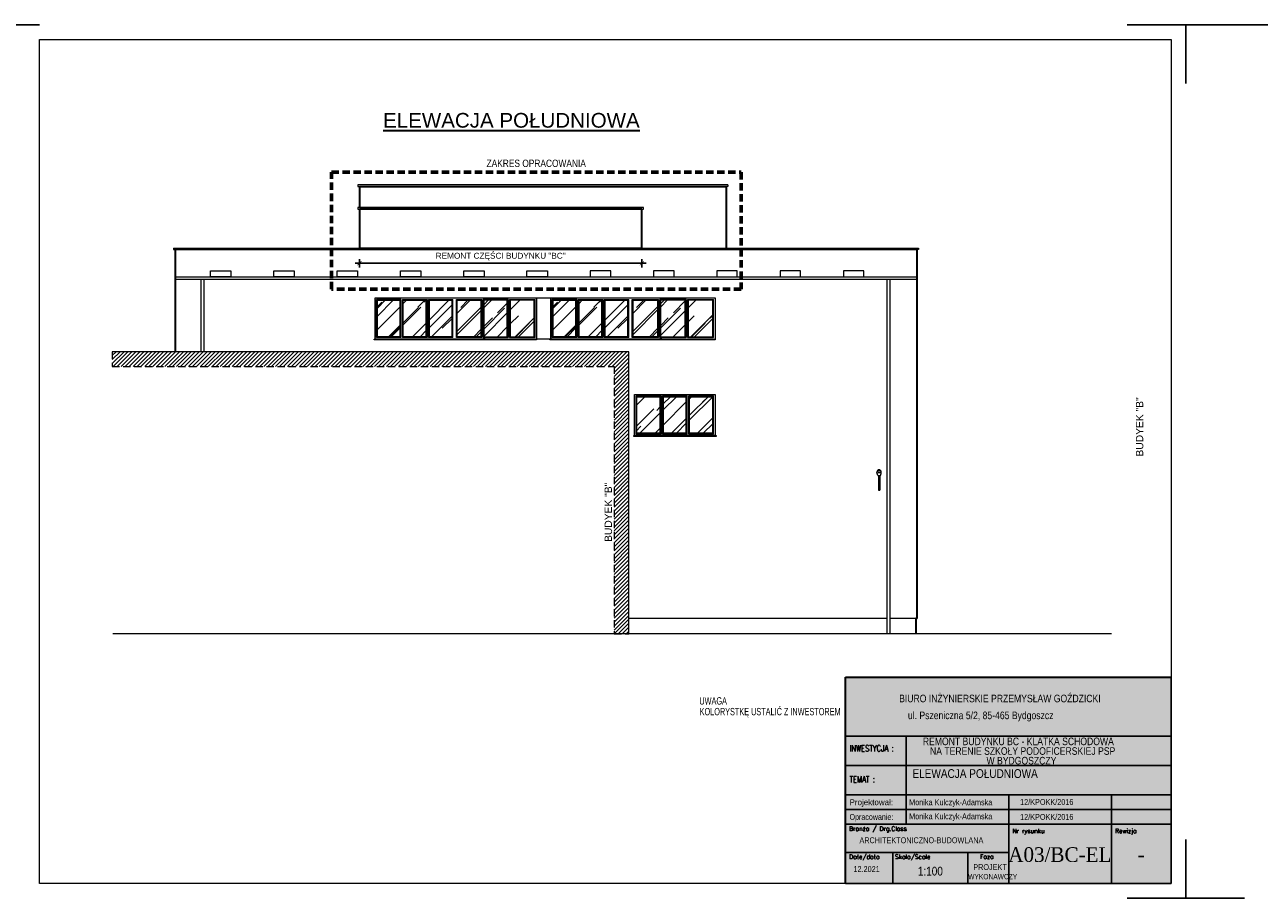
# Model space of a CAD drawing. Header units: millimetres. Extents: x -8040 to 8760, y -10081 to -7111.
# Tile 2 of 21: x -3590 to 610, y -10081 to -7111. Entities that reach past the tile are written whole.
import ezdxf
from ezdxf.enums import TextEntityAlignment as Align

# ---------------------------------------------------------------- set-up
doc = ezdxf.new("R2010")
doc.units = ezdxf.units.MM
doc.linetypes.add('DASHED', pattern=[0.75, 0.5, -0.25])
doc.linetypes.add('DASHEDX2', pattern=[1.5, 1, -0.5])
for name, color, linetype, lineweight in [('!MARIUSZ', 220, 'Continuous', 35), ('BA_txs', 2, 'Continuous', 18), ('M_Ramki do druku', 7, 'Continuous', 18), ('M_Ramki rysunków', 2, 'Continuous', 18), ('M_Teksty duże', 3, 'Continuous', 35), ('PG_PRZERYWANE_ŚREDNIE', 1, 'DASHEDX2', 18), ('PG_SCHODY', 2, 'Continuous', 18), ('PG_SZRAF', 1, 'Continuous', 18), ('PG_WIDOKOWE_CIENKIE', 1, 'Continuous', 18), ('PG_WYMIARY', 1, 'Continuous', 18), ('PG_ŚCIANY_SŁUPY', 4, 'Continuous', 35), ('Przekrojowa', 60, 'Continuous', 18), ('TABC', 1, 'Continuous', 18), ('TABELKA', 7, 'Continuous', 18), ('Wymiarowa zewnętrzna', 50, 'Continuous', 18)]:
    doc.layers.add(name, color=color, linetype=linetype, lineweight=lineweight)
doc.styles.add('BIKTS', font='bikromsw.shx', dxfattribs={"width": 0.85})
doc.styles.add('MCAD_TD', font='arial.ttf')
doc.styles.add('ROMANC', font='times.ttf', dxfattribs={"height": 20})
doc.styles.add('ROMANS', font='bikromsw.shx', dxfattribs={"width": 0.8})
doc.styles.add('SIMPLEX', font='SIMPLEX')
doc.styles.get("Standard").update_dxf_attribs({"font": 'arial.ttf'})
doc.dimstyles.new('Styl 50', dxfattribs={"dimscale": 0, "dimtxt": 12.5, "dimasz": 8, "dimexe": 17.5, "dimexo": 0, "dimgap": 5, "dimtad": 1, "dimdec": 1, "dimtxsty": 'Standard', "dimblk": 'ARCHTICK', "dimcen": 6, "dimdle": 8, "dimadec": 0, "dimazin": 0, "dimtfac": 1, "dimtdec": 1, "dimtmove": 1, "dimatfit": 3, "dimldrblk": 'ARCHTICK', "dimfxl": 17.5, "dimfxlon": 1, "dimarcsym": 0})

# ---------------------------------------------------------------- blocks, each defined once
blk = doc.blocks.new('Znacznik_narozny')
at = {"layer": 'M_Ramki do druku', "lineweight": -2}
blk.add_lwpolyline([(0, -20), (0, 0), (20, 0)], dxfattribs=at)
blk = doc.blocks.new('A$C38c5ed0e')
at = {"true_color": 0xffffff}
h = blk.add_hatch(color=7, dxfattribs=at)
h.dxf.hatch_style = 1
h.paths.add_polyline_path([(1107.2, 702), (0, 702), (0, 0), (1107.2, 0)])
at = {"layer": 'Przekrojowa', "color": 18, "lineweight": 30, "true_color": 0x000000}
for p, q in [((0, 0), (0, 702)), ((0, 702), (1107.2, 702))]:
    blk.add_line(p, q, dxfattribs=at)
blk = doc.blocks.new('TAB-SP')
at = {"color": 18, "true_color": 0x000000}
for p, q in [((-5536, 0), (-5536, 3510)), ((-5536, 3510), (0, 3510)), ((0, 3510), (0, 0)), ((-4506, 2008), (-4506, 2508)), ((-5536, 2008), (0, 2008)), ((-4506, 1014), (-4506, 2025)), ((-2760, 1508), (-2760, 531)), ((-1014, 1508), (-1014, 1008)), ((-5520, 1258), (0, 1258)), ((0, 1008), (-5536, 1008)), ((-4506, 1008), (-4506, 1014)), ((-1014, 0), (-1014, 1008)), ((-5536, 0), (0, 0))]:
    blk.add_line(p, q, dxfattribs=at)
at = {"color": 18, "linetype": 'Continuous', "true_color": 0x000000}
for p, q in [((0, 2508), (-5536, 2508)), ((0, 1508), (-5536, 1508)), ((-2760, 531), (-5536, 531)), ((-4733, 0), (-4733, 531)), ((-3457, 0), (-3457, 531)), ((-2760, 531), (-2760, 0))]:
    blk.add_line(p, q, dxfattribs=at)
at = {"color": 18, "true_color": 0x000000, "style": 'ROMANS'}
for s, width, p, p2 in [('Projektował: ', 0.750949, (-5470, 1333), (-4691, 1333)), ('Opracowanie: ', 0.711769, (-5470, 1083), (-4691, 1083))]:
    blk.add_text(s, height=100, dxfattribs=dict(at, width=width)).set_placement(p, p2, align=Align.FIT)
at = {"color": 18, "true_color": 0x000000, "style": 'BIKTS', "width": 0.85}
for tag, p, height in [('TEMAT1', (-4383, 1811), 150), ('TEMAT2', (-4383, 1591), 150), ('PROJEKTOWAł1', (-4383, 1336), 100), ('UPR.NR1', (-2569, 1341), 100), ('PROJEKTOWAŁ2', (-4383, 1086), 100), ('UPR.NR2', (-2569, 1091), 100), ('BRANżA', (-4783, 686), 100), ('DATA', (-5403, 196), 100), ('SKALA', (-4363, 136), 150), ('FAZA', (-3199, 242), 100), ('UPR.NR4', (-3378, 73), 100)]:
    blk.add_attdef(tag, p, '', height=height, dxfattribs=at)
at = {"color": 18, "true_color": 0x000000, "style": 'ROMANC'}
for tag, p in [('NR', (-2075, 368)), ('REWIZJA', (-508, 368))]:
    blk.add_attdef(tag, text='', height=250, dxfattribs=at).set_placement(p, align=Align.CENTER)
at = {"layer": 'TABC', "color": 18, "linetype": 'Continuous', "true_color": 0x000000, "style": 'SIMPLEX'}
for s, p in [('Branża / Drg.Class', (-5478, 896)), ('Nr rysunku', (-2700, 859)), ('Rewizja', (-954, 859)), ('Date/data', (-5475, 418)), ('Skala/Scale', (-4696, 418)), ('Faza', (-3252, 421))]:
    blk.add_text(s, height=74.6, dxfattribs=at).set_placement(p)
at = {"layer": 'TABELKA', "color": 18, "true_color": 0x000000}
for s, height, style, width, p in [('BIURO INŻYNIERSKIE PRZEMYSŁAW GOŹDZICKI', 128.93, 'BIKTS', 0.85, (-4626, 3082)), ('ul. Pszeniczna 5/2, 85-465 Bydgoszcz', 128.93, 'BIKTS', 0.85, (-4477, 2795)), ('INWESTYCJA :', 105.6, 'SIMPLEX', 0.8, (-5470, 2248)), ('REMONT BUDYNKU BC - KLATKA SCHODOWA ', 128.93, 'BIKTS', 0.85, (-4223, 2353)), ('NA TERENIE SZKOŁY PODOFICERSKIEJ PSP ', 128.93, 'BIKTS', 0.85, (-4101, 2189)), ('TEMAT :', 105.6, 'SIMPLEX', 0.8, (-5470, 1721))]:
    blk.add_text(s, height=height, dxfattribs=dict(at, style=style, width=width)).set_placement(p)
at = {"layer": 'TABELKA', "color": 18, "true_color": 0x000000, "insert": (-3140, 2154), "char_height": 128.93, "width": 1530.26, "attachment_point": 1, "style": 'BIKTS'}
blk.add_mtext('W BYDGOSZCZY', dxfattribs=at)
blk = doc.blocks.new('_ArchTick')
at = {"color": 0, "linetype": 'ByBlock', "const_width": 0.15}
blk.add_lwpolyline([(-0.5, -0.5), (0.5, 0.5)], dxfattribs=at)
blk = doc.blocks.new('*D385')
at = {"layer": 'Defpoints', "color": 0, "transparency": 16777216}
for p in [(-2451.2, -7870.7), (-1490.2, -7870.7), (-1490.2, -7922)]:
    blk.add_point(p, dxfattribs=at)
at = {"layer": 'Wymiarowa zewnętrzna', "color": 0, "lineweight": -2, "transparency": 16777216}
for p, q in [((-2465.2, -7922), (-1476.2, -7922)), ((-2451.2, -7908), (-2451.2, -7936)), ((-1490.2, -7908), (-1490.2, -7936))]:
    blk.add_line(p, q, dxfattribs=at)
at = {"layer": 'Wymiarowa zewnętrzna', "color": 0, "lineweight": -2, "transparency": 16777216, "xscale": 14, "yscale": 14, "zscale": 14, "rotation": 180}
blk.add_blockref('_ArchTick', (-2451.2, -7922), dxfattribs=at)
at = {"layer": 'Wymiarowa zewnętrzna', "color": 0, "lineweight": -2, "transparency": 16777216, "xscale": 14, "yscale": 14, "zscale": 14}
blk.add_blockref('_ArchTick', (-1490.2, -7922), dxfattribs=at)
at = {"layer": 'Wymiarowa zewnętrzna', "color": 0, "lineweight": 0, "transparency": 16777216, "insert": (-1970.7, -7899.5), "char_height": 20, "attachment_point": 5}
blk.add_mtext('REMONT CZĘŚCI BUDYNKU "BC"', dxfattribs=at)

msp = doc.modelspace()

# ---------------------------------------------------------------- hatches: boundary and pattern name
at = {"layer": 'PG_SZRAF', "true_color": 0x000000}
h = msp.add_hatch(dxfattribs=at)
h.set_pattern_fill('AR-RROOF', color=18, scale=3, angle=45)
h.paths.add_polyline_path([(-1948.2, -8047.7), (-2027.2, -8047.7), (-2027.2, -8171.7), (-1948.2, -8171.7)])
h.paths.add_polyline_path([(-1857.2, -8047.7), (-1937.2, -8047.7), (-1937.2, -8171.7), (-1857.2, -8171.7)])
h.paths.add_polyline_path([(-2390.2, -8171.7), (-2313.2, -8171.7), (-2313.2, -8047.7), (-2390.2, -8047.7)])
h.paths.add_polyline_path([(-2302.2, -8171.7), (-2224.2, -8171.7), (-2224.2, -8047.7), (-2302.2, -8047.7)])
h.paths.add_polyline_path([(-2213.2, -8171.7), (-2136.2, -8171.7), (-2136.2, -8047.7), (-2213.2, -8047.7)])
h.paths.add_polyline_path([(-2038.2, -8047.7), (-2118.2, -8047.7), (-2118.2, -8171.7), (-2038.2, -8171.7)])
h = msp.add_hatch(dxfattribs=at)
h.set_pattern_fill('AR-RROOF', color=18, scale=3, angle=45)
h.set_pattern_definition([(45, (598, -9e-13), (64.65784, 172.4209), [1143, -152.4, 381, -76.2]), (45, (642.72, 98.6), (-125.544, 17.7809), [228.6, -25.146, 457.2, -57.15]), (45, (579.14, 72.74), (244.08336, 316.28462), [609.6, -106.68, 304.8, -76.2])])
h.paths.add_polyline_path([(-1426.2, -8171.7), (-1343.2, -8171.7), (-1343.2, -8047.7), (-1426.2, -8047.7)])
h.paths.add_polyline_path([(-1332.2, -8171.7), (-1249.2, -8171.7), (-1249.2, -8047.7), (-1332.2, -8047.7)])
h.paths.add_polyline_path([(-1792.2, -8171.7), (-1715.2, -8171.7), (-1715.2, -8047.7), (-1792.2, -8047.7)])
h.paths.add_polyline_path([(-1704.2, -8171.7), (-1626.2, -8171.7), (-1626.2, -8047.7), (-1704.2, -8047.7)])
h.paths.add_polyline_path([(-1615.2, -8171.7), (-1538.2, -8171.7), (-1538.2, -8047.7), (-1615.2, -8047.7)])
h.paths.add_polyline_path([(-1437.2, -8047.7), (-1520.2, -8047.7), (-1520.2, -8171.7), (-1437.2, -8171.7)])
h = msp.add_hatch(dxfattribs=at)
h.set_pattern_fill('ANSI31', color=18, scale=3)
h.paths.add_polyline_path([(-1535.2, -8222.7), (-3292.5, -8222.7), (-3292.5, -8272.7), (-1585.2, -8272.7), (-1585.2, -9181.7), (-1535.2, -9181.7)])
h = msp.add_hatch(dxfattribs=at)
h.set_pattern_fill('AR-RROOF', color=18, scale=3, angle=45)
h.set_pattern_definition([(45, (-2, 0), (64.65784, 172.4209), [1143, -152.4, 381, -76.2]), (45, (42.72, 98.6), (-125.544, 17.7809), [228.6, -25.146, 457.2, -57.15]), (45, (-20.86, 72.74), (244.08336, 316.28462), [609.6, -106.68, 304.8, -76.2])])
h.paths.add_polyline_path([(-1150.2, -8375.7), (-1223.2, -8375.7), (-1223.2, -8499.7), (-1150.2, -8499.7)], flags=17)
h.paths.add_polyline_path([(-1429.2, -8375.7), (-1509.2, -8375.7), (-1509.2, -8499.7), (-1429.2, -8499.7)])
h.paths.add_polyline_path([(-1418.2, -8499.7), (-1339.2, -8499.7), (-1339.2, -8375.7), (-1418.2, -8375.7)])
h.paths.add_polyline_path([(-1328.2, -8499.7), (-1248.2, -8499.7), (-1248.2, -8375.7), (-1328.2, -8375.7)])
h.paths.add_polyline_path([(-1223.2, -8499.7), (-1150.2, -8499.7), (-1150.2, -8375.7), (-1223.2, -8375.7)], flags=17)

# ---------------------------------------------------------------- linework, layer by layer
at = {"layer": '!MARIUSZ', "color": 18, "linetype": 'DASHED', "lineweight": 0, "ltscale": 50, "true_color": 0x000000}
msp.add_lwpolyline([(-3292.5, -8222.7), (-3292.5, -8272.7), (-1585.2, -8272.7), (-1585.2, -9181.7), (-1535.2, -9181.7)], dxfattribs=at)
at = {"layer": 'M_Ramki do druku', "color": 18, "lineweight": -2, "true_color": 0x000000}
for p, q in [((-3540, -7111), (-3840, -7111)), ((660, -7111), (360, -7111))]:
    msp.add_line(p, q, dxfattribs=at)
at = {"layer": 'M_Ramki rysunków', "color": 18, "true_color": 0x000000}
msp.add_lwpolyline([(-3540, -10031), (-3540, -7161), (310, -7161), (310, -10031)], close=True, dxfattribs=at)
at = {"layer": 'PG_PRZERYWANE_ŚREDNIE', "color": 18, "lineweight": 60, "ltscale": 25, "true_color": 0x000000}
msp.add_lwpolyline([(-2546.4, -7612), (-1152.6, -7612), (-1152.6, -8010.4), (-2546.4, -8010.4)], close=True, dxfattribs=at)
at = {"layer": 'PG_SCHODY', "color": 18, "true_color": 0x000000}
msp.add_lwpolyline([(106.8, -9181.7), (-3290.3, -9181.7)], dxfattribs=at)
at = {"layer": 'PG_WIDOKOWE_CIENKIE', "color": 18, "true_color": 0x000000}
for p, q in [((-1664.8, -7870.7), (-2374.2, -7870.7)), ((-1664.8, -7875.7), (-2374.2, -7875.7)), ((-2990.7, -7976.1), (-2990.7, -8222.7)), ((-2980.7, -7976.1), (-2980.7, -8222.7)), ((-656.7, -7976.1), (-656.7, -9181.7)), ((-646.7, -7976.1), (-646.7, -9181.7)), ((-2398.2, -8179.7), (-2398.2, -8039.7)), ((-2398.2, -8039.7), (-1849.2, -8039.7)), ((-2393.2, -8174.7), (-2393.2, -8044.7)), ((-2390.2, -8171.7), (-2390.2, -8047.7)), ((-2390.2, -8047.7), (-2313.2, -8047.7)), ((-2313.2, -8171.7), (-2313.2, -8047.7)), ((-2310.2, -8174.7), (-2310.2, -8044.7)), ((-2305.2, -8174.7), (-2305.2, -8044.7)), ((-2305.2, -8044.7), (-2221.2, -8044.7)), ((-2302.2, -8171.7), (-2302.2, -8047.7)), ((-2302.2, -8047.7), (-2224.2, -8047.7)), ((-2224.2, -8171.7), (-2224.2, -8047.7)), ((-2221.2, -8174.7), (-2221.2, -8044.7)), ((-2216.2, -8044.7), (-2133.2, -8044.7)), ((-2216.2, -8174.7), (-2216.2, -8044.7)), ((-2213.2, -8047.7), (-2136.2, -8047.7)), ((-2213.2, -8171.7), (-2213.2, -8047.7)), ((-2136.2, -8171.7), (-2136.2, -8047.7)), ((-2133.2, -8174.7), (-2133.2, -8044.7)), ((-2121.2, -8044.7), (-2035.2, -8044.7)), ((-2121.2, -8174.7), (-2121.2, -8044.7)), ((-2118.2, -8047.7), (-2038.2, -8047.7)), ((-2118.2, -8171.7), (-2118.2, -8047.7)), ((-2038.2, -8047.7), (-2038.2, -8171.7)), ((-2035.2, -8044.7), (-2035.2, -8174.7)), ((-1945.2, -8044.7), (-2030.2, -8044.7)), ((-2030.2, -8174.7), (-2030.2, -8044.7)), ((-1948.2, -8047.7), (-2027.2, -8047.7)), ((-2027.2, -8171.7), (-2027.2, -8047.7)), ((-1948.2, -8171.7), (-1948.2, -8047.7)), ((-1945.2, -8174.7), (-1945.2, -8044.7)), ((-1940.2, -8174.7), (-1940.2, -8044.7)), ((-1937.2, -8171.7), (-1937.2, -8047.7)), ((-1857.2, -8047.7), (-1937.2, -8047.7)), ((-1857.2, -8171.7), (-1857.2, -8047.7)), ((-1854.2, -8174.7), (-1854.2, -8044.7)), ((-1849.2, -8039.7), (-1849.2, -8179.7)), ((-1800.2, -8179.7), (-1800.2, -8039.7)), ((-1800.2, -8039.7), (-1241.2, -8039.7)), ((-1795.2, -8174.7), (-1795.2, -8044.7)), ((-1792.2, -8171.7), (-1792.2, -8047.7)), ((-1792.2, -8047.7), (-1715.2, -8047.7)), ((-1715.2, -8171.7), (-1715.2, -8047.7)), ((-1712.2, -8174.7), (-1712.2, -8044.7)), ((-1707.2, -8174.7), (-1707.2, -8044.7)), ((-1707.2, -8044.7), (-1623.2, -8044.7)), ((-1704.2, -8171.7), (-1704.2, -8047.7)), ((-1704.2, -8047.7), (-1626.2, -8047.7)), ((-1626.2, -8171.7), (-1626.2, -8047.7)), ((-1623.2, -8174.7), (-1623.2, -8044.7)), ((-1618.2, -8044.7), (-1535.2, -8044.7)), ((-1618.2, -8174.7), (-1618.2, -8044.7)), ((-1615.2, -8047.7), (-1538.2, -8047.7)), ((-1615.2, -8171.7), (-1615.2, -8047.7)), ((-1538.2, -8171.7), (-1538.2, -8047.7)), ((-1535.2, -8174.7), (-1535.2, -8044.7)), ((-1523.2, -8044.7), (-1434.2, -8044.7)), ((-1523.2, -8174.7), (-1523.2, -8044.7)), ((-1520.2, -8047.7), (-1437.2, -8047.7)), ((-1520.2, -8171.7), (-1520.2, -8047.7)), ((-1437.2, -8047.7), (-1437.2, -8171.7)), ((-1434.2, -8044.7), (-1434.2, -8174.7)), ((-1340.2, -8044.7), (-1429.2, -8044.7)), ((-1429.2, -8174.7), (-1429.2, -8044.7)), ((-1343.2, -8047.7), (-1426.2, -8047.7)), ((-1426.2, -8171.7), (-1426.2, -8047.7)), ((-1343.2, -8171.7), (-1343.2, -8047.7)), ((-1340.2, -8174.7), (-1340.2, -8044.7)), ((-1335.2, -8174.7), (-1335.2, -8044.7)), ((-1332.2, -8171.7), (-1332.2, -8047.7)), ((-1249.2, -8047.7), (-1332.2, -8047.7)), ((-1249.2, -8171.7), (-1249.2, -8047.7)), ((-1246.2, -8174.7), (-1246.2, -8044.7)), ((-1241.2, -8039.7), (-1241.2, -8179.7)), ((-2023.2, -8179.7), (-2398.2, -8179.7)), ((-2310.2, -8174.7), (-2393.2, -8174.7)), ((-2313.2, -8171.7), (-2390.2, -8171.7)), ((-2221.2, -8174.7), (-2305.2, -8174.7)), ((-2224.2, -8171.7), (-2302.2, -8171.7)), ((-2133.2, -8174.7), (-2216.2, -8174.7)), ((-2136.2, -8171.7), (-2213.2, -8171.7)), ((-2035.2, -8174.7), (-2121.2, -8174.7)), ((-2038.2, -8171.7), (-2118.2, -8171.7)), ((-2030.2, -8174.7), (-1945.2, -8174.7)), ((-2027.2, -8171.7), (-1948.2, -8171.7)), ((-1940.2, -8174.7), (-1854.2, -8174.7)), ((-1937.2, -8171.7), (-1857.2, -8171.7)), ((-1422.2, -8179.7), (-1800.2, -8179.7)), ((-1712.2, -8174.7), (-1795.2, -8174.7)), ((-1715.2, -8171.7), (-1792.2, -8171.7)), ((-1623.2, -8174.7), (-1707.2, -8174.7)), ((-1626.2, -8171.7), (-1704.2, -8171.7)), ((-1535.2, -8174.7), (-1618.2, -8174.7)), ((-1538.2, -8171.7), (-1615.2, -8171.7)), ((-1434.2, -8174.7), (-1523.2, -8174.7)), ((-1437.2, -8171.7), (-1520.2, -8171.7)), ((-1429.2, -8174.7), (-1340.2, -8174.7)), ((-1426.2, -8171.7), (-1343.2, -8171.7)), ((-1335.2, -8174.7), (-1246.2, -8174.7)), ((-1332.2, -8171.7), (-1249.2, -8171.7)), ((-1515.2, -8507.7), (-1515.2, -8367.7)), ((-1515.2, -8367.7), (-1241.2, -8367.7)), ((-1510.2, -8502.7), (-1510.2, -8372.7)), ((-1507.2, -8499.7), (-1507.2, -8375.7)), ((-1507.2, -8375.7), (-1428.2, -8375.7)), ((-1428.2, -8499.7), (-1428.2, -8375.7)), ((-1425.2, -8502.7), (-1425.2, -8372.7)), ((-1420.2, -8502.7), (-1420.2, -8372.7)), ((-1420.2, -8372.7), (-1336.2, -8372.7)), ((-1417.2, -8499.7), (-1417.2, -8375.7)), ((-1417.2, -8375.7), (-1339.2, -8375.7)), ((-1339.2, -8499.7), (-1339.2, -8375.7)), ((-1336.2, -8502.7), (-1336.2, -8372.7)), ((-1331.2, -8372.7), (-1246.2, -8372.7)), ((-1331.2, -8502.7), (-1331.2, -8372.7)), ((-1328.2, -8375.7), (-1249.2, -8375.7)), ((-1328.2, -8499.7), (-1328.2, -8375.7)), ((-1249.2, -8499.7), (-1249.2, -8375.7)), ((-1246.2, -8502.7), (-1246.2, -8372.7)), ((-1241.2, -8367.7), (-1241.2, -8507.7)), ((-1241.2, -8507.7), (-1515.2, -8507.7)), ((-1425.2, -8502.7), (-1510.2, -8502.7)), ((-1428.2, -8499.7), (-1507.2, -8499.7)), ((-1336.2, -8502.7), (-1420.2, -8502.7)), ((-1339.2, -8499.7), (-1417.2, -8499.7)), ((-1246.2, -8502.7), (-1331.2, -8502.7)), ((-1249.2, -8499.7), (-1328.2, -8499.7)), ((-690.5, -8637.1), (-690.8, -8631.8)), ((-687.8, -8633), (-688.4, -8631.2)), ((-687.8, -8633), (-679.4, -8633)), ((-687.8, -8643.9), (-678.9, -8643.9)), ((-685.4, -8643.9), (-685.4, -8693.2)), ((-681.3, -8643.9), (-681.3, -8693.2)), ((-679.4, -8633), (-678.4, -8631.2)), ((-676.3, -8637.1), (-675.9, -8631.8)), ((-685.4, -8693.2), (-681.3, -8693.2))]:
    msp.add_line(p, q, dxfattribs=at)
for points in [[(-2451.2, -7655.7), (-2456.2, -7655.7), (-2456.2, -7660.7), (-2451.2, -7660.7)], [(-1198.1, -7655.7), (-2451.2, -7655.7)], [(-1198.1, -7660.7), (-2451.2, -7660.7)], [(-1198.1, -7655.7), (-1198.1, -7660.7)], [(-3083.2, -7870.7), (-554.2, -7870.7)], [(-3083.2, -7870.7), (-3083.2, -7875.7)], [(-3083.2, -7875.7), (-554.2, -7875.7)], [(-554.2, -7870.7), (-549.2, -7870.7), (-549.2, -7875.7), (-554.2, -7875.7)], [(-3078.2, -7968.6), (-554.2, -7968.6)], [(-3078.2, -7976.1), (-554.2, -7976.1)], [(-2310.2, -8044.7), (-2393.2, -8044.7)], [(-1940.2, -8044.7), (-1854.2, -8044.7)], [(-1712.2, -8044.7), (-1795.2, -8044.7)], [(-1335.2, -8044.7), (-1246.2, -8044.7)], [(-1535.2, -9181.7), (-1535.2, -8222.7), (-3292.5, -8222.7)], [(-1425.2, -8372.7), (-1510.2, -8372.7)], [(-687.8, -8643.9), (-690.5, -8637.1)], [(-678.9, -8643.9), (-676.3, -8637.1)], [(-656.7, -9129.7), (-1535.2, -9129.7)], [(-558.2, -9129.7), (-646.7, -9129.7)]]:
    msp.add_lwpolyline(points, dxfattribs=at)
for points in [[(-1485.2, -7732.7), (-2456.2, -7732.7), (-2456.2, -7737.7), (-1485.2, -7737.7)], [(-2957.9, -7948.3), (-2888.4, -7948.3), (-2888.4, -7968.6), (-2957.9, -7968.6)], [(-2742.6, -7948.3), (-2673, -7948.3), (-2673, -7968.6), (-2742.6, -7968.6)], [(-2527.3, -7948.3), (-2457.7, -7948.3), (-2457.7, -7968.6), (-2527.3, -7968.6)], [(-2311.9, -7948.3), (-2242.4, -7948.3), (-2242.4, -7968.6), (-2311.9, -7968.6)], [(-2096.6, -7948.3), (-2027, -7948.3), (-2027, -7968.6), (-2096.6, -7968.6)], [(-1881.3, -7948.3), (-1811.7, -7948.3), (-1811.7, -7968.6), (-1881.3, -7968.6)], [(-1596.4, -7948.3), (-1665.9, -7948.3), (-1665.9, -7968.6), (-1596.4, -7968.6)], [(-1381, -7948.3), (-1450.6, -7948.3), (-1450.6, -7968.6), (-1381, -7968.6)], [(-1165.7, -7948.3), (-1235.3, -7948.3), (-1235.3, -7968.6), (-1165.7, -7968.6)], [(-950.4, -7948.3), (-1019.9, -7948.3), (-1019.9, -7968.6), (-950.4, -7968.6)], [(-735.1, -7948.3), (-804.6, -7948.3), (-804.6, -7968.6), (-735.1, -7968.6)], [(-1849.2, -8039.7), (-1800.2, -8039.7), (-1800.2, -8179.7), (-1849.2, -8179.7)], [(-1849.2, -8179.7), (-1849.2, -8182.7), (-2401.2, -8182.7), (-2401.2, -8179.7)], [(-1241.2, -8179.7), (-1241.2, -8182.7), (-1803.2, -8182.7), (-1803.2, -8179.7)], [(-1238.2, -8507.7), (-1238.2, -8510.7), (-1518.2, -8510.7), (-1518.2, -8507.7)]]:
    msp.add_lwpolyline(points, close=True, dxfattribs=at)
for centre, radius, start, end in [((-683.4, -8631.7), 7.45, 0.528, 180.5107), ((-683.4, -8632.8), 5.26, 17.7402, 162.2598)]:
    msp.add_arc(centre, radius, start, end, dxfattribs=at)
at = {"layer": 'PG_WYMIARY', "color": 18, "true_color": 0x000000}
for points in [[(-2134.2, -8039.7), (-2120.2, -8039.7)], [(-1536.2, -8039.7), (-1522.2, -8039.7)]]:
    msp.add_lwpolyline(points, dxfattribs=at)
at = {"layer": 'PG_ŚCIANY_SŁUPY', "color": 18, "true_color": 0x000000}
for p, q in [((-1203.1, -7660.7), (-1203.1, -7870.7)), ((-554.2, -9129.7), (-558.2, -9129.7)), ((-558.2, -9129.7), (-558.2, -9181.7))]:
    msp.add_line(p, q, dxfattribs=at)
for points in [[(-2451.2, -7660.7), (-2451.2, -7732.7)], [(-2451.2, -7660.7), (-1203.1, -7660.7)], [(-2451.2, -7737.7), (-2451.2, -7870.7)], [(-2451.2, -7870.7), (-1490.2, -7870.7), (-1490.2, -7737.7)], [(-1490.2, -7737.7), (-2451.2, -7737.7)], [(-3078.2, -7875.7), (-3078.2, -8222.7)], [(-554.2, -7875.7), (-3078.2, -7875.7)], [(-554.2, -9129.7), (-554.2, -7875.7)]]:
    msp.add_lwpolyline(points, dxfattribs=at)

# ---------------------------------------------------------------- block references
at = {"color": 18, "true_color": 0x000000}
ref = msp.add_blockref('TAB-SP', (310, -10031), dxfattribs=dict(at, xscale=0.1999999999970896, yscale=0.1999999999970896, zscale=0.1999999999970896))
ref.add_attrib('TEMAT1', 'ELEWACJA POŁUDNIOWA', (-569.9, -9672), dxfattribs={"color": 250, "height": 30, "style": 'BIKTS', "width": 0.85})
ref.add_attrib('PROJEKTOWAł1', 'Monika Kulczyk-Adamska', (-581.2, -9812.3), dxfattribs={"color": 250, "height": 20, "style": 'BIKTS', "width": 0.85})
ref.add_attrib('UPR.NR1', '12/KPOKK/2016', (-203.7, -9814.3), dxfattribs={"color": 250, "height": 20, "style": 'BIKTS', "width": 0.85})
ref.add_attrib('PROJEKTOWAł2', 'Monika Kulczyk-Adamska', (-581.2, -9764.5), dxfattribs={"color": 250, "height": 20, "style": 'BIKTS', "width": 0.85})
ref.add_attrib('UPR.NR2', '12/KPOKK/2016', (-203.7, -9763.5), dxfattribs={"color": 250, "height": 20, "style": 'BIKTS', "width": 0.85})
ref.add_attrib('UPR.NR4', 'WYKONAWCZY', (-380.2, -10016.3), dxfattribs={"color": 250, "height": 18, "style": 'BIKTS', "width": 0.75})
ref.add_attrib('BRANżA', 'ARCHITEKTONICZNO-BUDOWLANA', (-750.2, -9893.7), dxfattribs={"color": 250, "height": 20, "style": 'BIKTS', "width": 0.85})
ref.add_attrib('DATA', '12.2021', (-770.6, -9991.7), dxfattribs={"color": 250, "height": 20, "style": 'BIKTS', "width": 0.85})
ref.add_attrib('SKALA', '1:100', (-551.8, -10003.7), dxfattribs={"color": 250, "height": 30, "style": 'BIKTS', "width": 0.85})
ref.add_attrib('FAZA', 'PROJEKT ', (-363, -9984.9), dxfattribs={"color": 250, "height": 20, "style": 'BIKTS', "width": 0.85})
ref.add_attrib('NR', 'A03/BC-EL', dxfattribs={"color": 250, "height": 50, "style": 'ROMANC', "width": 0.95}).set_placement((-68.6, -9957.4), align=Align.CENTER)
ref.add_attrib('REWIZJA', '-', dxfattribs={"color": 250, "height": 50, "style": 'ROMANC'}).set_placement((208.3, -9957.4), align=Align.CENTER)
at = {"layer": 'M_Ramki do druku', "color": 18, "lineweight": -2, "true_color": 0x000000, "yscale": 10, "zscale": 10}
for xscale in [-10, 10]:
    msp.add_blockref('Znacznik_narozny', (360, -7111), dxfattribs=dict(at, xscale=xscale))
at = {"layer": 'M_Ramki do druku', "color": 18, "lineweight": -2, "true_color": 0x000000, "yscale": 10, "zscale": 10, "rotation": 180}
for xscale in [10, -10]:
    msp.add_blockref('Znacznik_narozny', (360, -10081), dxfattribs=dict(at, xscale=xscale))
at = {"layer": 'PG_WIDOKOWE_CIENKIE', "color": 18, "lineweight": 30, "true_color": 0x000000}
msp.add_blockref('A$C38c5ed0e', (-797.2, -10031), dxfattribs=at)

# ---------------------------------------------------------------- texts
at = {"layer": 'BA_txs', "color": 18, "true_color": 0x000000, "style": 'BIKTS'}
for s, width, p in [('ZAKRES OPRACOWANIA', 0.85, (-2018.8, -7594.7)), ('UWAGA', 0.65, (-1294.8, -9422.4)), ('KOLORYSTKĘ USTALIĆ Z INWESTOREM', 0.65, (-1293.8, -9458.8))]:
    msp.add_text(s, height=25, dxfattribs=dict(at, width=width)).set_placement(p)
at = {"layer": 'BA_txs', "color": 18, "true_color": 0x000000, "char_height": 25, "attachment_point": 1, "rotation": 90}
for insert in [(190.3, -8579.2), (-1617.2, -8869.5)]:
    msp.add_mtext_dynamic_manual_height_columns('BUDYEK "B"', width=398.159, gutter_width=12.5, heights=[0], dxfattribs=dict(at, insert=insert))
at = {"layer": 'M_Teksty duże', "color": 18, "true_color": 0x000000, "style": 'MCAD_TD'}
msp.add_text('%%UELEWACJA POŁUDNIOWA', height=50, dxfattribs=at).set_placement((-2370.9, -7461))

# ---------------------------------------------------------------- dimensions: what is measured, and where the dimension line sits
at = {"layer": 'Wymiarowa zewnętrzna', "color": 18, "lineweight": 0, "true_color": 0x000000}
dim = msp.add_linear_dim(base=(-1490.2, -7922), p1=(-2451.2, -7870.7), p2=(-1490.2, -7870.7), text='REMONT CZĘŚCI BUDYNKU "BC"', dimstyle='Styl 50', override={"dimscale": 1, "dimtxt": 20, "dimasz": 14, "dimexe": 14, "dimgap": 7, "dimdec": 0, "dimdle": 14, "dimtix": 1, "dimfxl": 14}, dxfattribs=at)
dim.commit()
dim.dimension.update_dxf_attribs({"geometry": '*D385', "text_midpoint": (-1970.7, -7899.5)})

doc.saveas('drawing.dxf')
